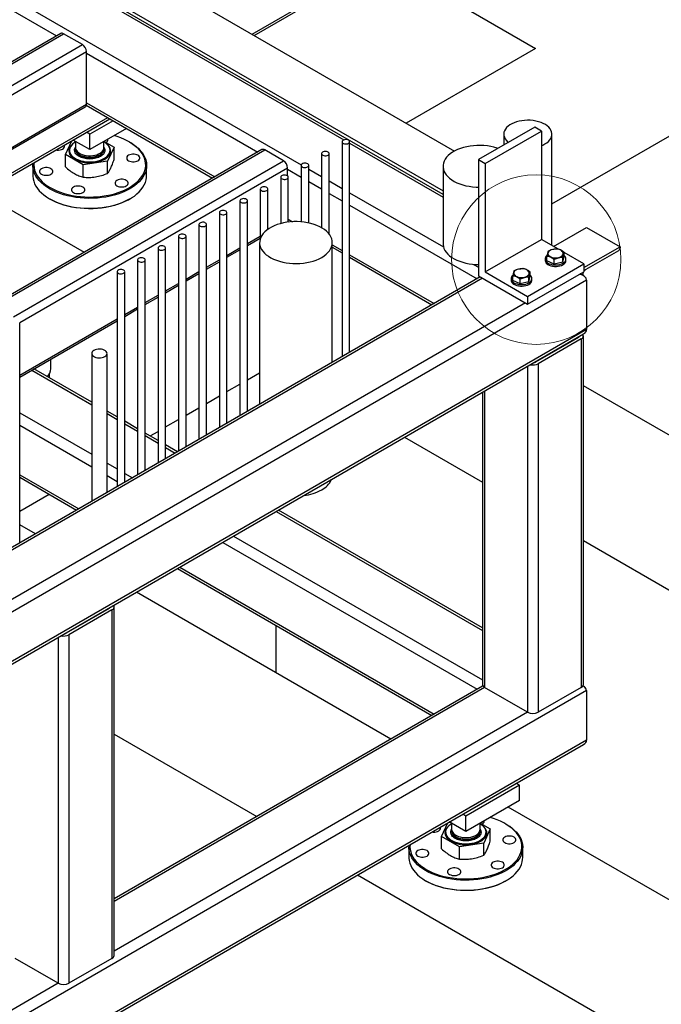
# Model space of a CAD drawing. Header units: millimetres. Extents: x 0 to 849, y 0 to 594.
# Tile 70 of 84: x 571 to 595, y 393 to 430. Entities that reach past the tile are written whole.
import ezdxf

# ---------------------------------------------------------------- set-up
doc = ezdxf.new("R2010")
doc.units = ezdxf.units.MM
doc.layers.add('TRAIT-FORT', color=4, linetype='Continuous', lineweight=25)

msp = doc.modelspace()

# ---------------------------------------------------------------- linework, layer by layer
at = {"color": 7, "linetype": 'Continuous', "lineweight": 18}
msp.add_circle((590.544, 420.97), 3.191, dxfattribs=at)
at = {"layer": 'TRAIT-FORT', "color": 4, "linetype": 'Continuous', "lineweight": 25}
for p, q in [((579.838, 429.456), (591.907, 436.423)), ((568.111, 436.226), (587.46, 425.056)), ((579.922, 429.408), (591.789, 436.258)), ((562.16, 435.813), (581.693, 424.537)), ((566.394, 435.235), (583.298, 425.477)), ((587.031, 423.418), (566.478, 435.283)), ((566.596, 435.351), (587.031, 423.555)), ((566.022, 433.117), (572.475, 429.392)), ((584.801, 432.224), (590.519, 428.923)), ((572.632, 429.483), (547.884, 415.196)), ((547.991, 415.185), (572.74, 429.472)), ((573.447, 429.064), (572.74, 429.472)), ((548.698, 414.777), (573.447, 429.064)), ((590.519, 428.923), (585.64, 426.107)), ((548.883, 414.534), (573.598, 428.802)), ((573.598, 426.819), (573.598, 428.802)), ((573.598, 428.743), (580.051, 425.018)), ((550.6, 413.542), (573.598, 426.819)), ((550.663, 413.506), (573.554, 426.72)), ((573.595, 426.782), (578.351, 424.037)), ((573.598, 426.877), (578.434, 424.085)), ((566.838, 421.951), (574.401, 426.317)), ((566.922, 421.903), (574.484, 426.269)), ((574.603, 426.2), (573.725, 425.693)), ((590.486, 425.954), (588.369, 424.732)), ((590.739, 425.808), (590.486, 425.954)), ((573.725, 425.693), (573.606, 425.762)), ((575.108, 425.909), (573.725, 425.11)), ((573.725, 425.11), (573.725, 425.693)), ((588.622, 424.586), (590.739, 425.808)), ((589.319, 425.692), (589.319, 425.28)), ((590.739, 425.808), (590.739, 421.726)), ((591.133, 423.067), (595.898, 425.818)), ((591.133, 421.498), (591.133, 425.692)), ((572.808, 424.922), (573.049, 425.44)), ((573.072, 425.453), (573.118, 425.46)), ((573.725, 425.11), (573.101, 425.47)), ((573.189, 425.419), (573.189, 425.189)), ((574.26, 425.189), (574.26, 425.419)), ((574.265, 425.422), (574.641, 425.205)), ((574.641, 425.205), (574.395, 424.676)), ((574.641, 424.743), (574.641, 425.205)), ((575.24, 425.387), (575.215, 425.401)), ((583.229, 425.406), (583.229, 417.313)), ((583.514, 417.478), (583.514, 425.406)), ((583.514, 425.351), (587.031, 423.321)), ((580.209, 425.109), (566.204, 417.024)), ((566.204, 416.952), (580.316, 425.099)), ((573.479, 424.534), (572.808, 424.922)), ((572.808, 424.46), (572.808, 424.922)), ((572.962, 425.087), (572.962, 425.084)), ((573.189, 425.134), (573.189, 425.116)), ((574.26, 425.116), (574.26, 425.134)), ((574.487, 425.084), (574.487, 425.087)), ((581.023, 424.69), (580.316, 425.099)), ((582.458, 424.961), (582.458, 422.169)), ((582.744, 421.929), (582.744, 424.961)), ((570.848, 418.816), (581.023, 424.69)), ((571.582, 424.512), (571.582, 424.133)), ((574.395, 424.676), (573.479, 424.534)), ((573.479, 424.072), (573.479, 424.534)), ((574.395, 424.214), (574.395, 424.676)), ((575.867, 424.133), (575.867, 424.512)), ((581.688, 424.517), (581.688, 422.391)), ((581.974, 422.349), (581.974, 424.517)), ((587.031, 424.484), (587.031, 421.567)), ((588.369, 424.732), (588.369, 420.358)), ((588.369, 424.732), (588.622, 424.586)), ((588.622, 424.586), (588.622, 420.504)), ((571.085, 418.603), (581.174, 424.428)), ((581.174, 424.122), (581.174, 424.428)), ((581.174, 424.37), (581.688, 424.073)), ((581.974, 424.375), (582.458, 424.095)), ((580.918, 424.072), (580.918, 422.327)), ((581.204, 422.382), (581.204, 424.072)), ((581.974, 423.908), (582.458, 423.628)), ((582.744, 423.93), (583.229, 423.65)), ((569.649, 423.477), (573.515, 421.245)), ((580.148, 423.627), (580.148, 421.758)), ((580.433, 422.11), (580.433, 423.627)), ((582.744, 423.463), (583.229, 423.184)), ((583.514, 423.485), (587.047, 421.446)), ((572.209, 423.258), (572.234, 423.244)), ((575.215, 423.244), (575.24, 423.258)), ((579.377, 423.183), (579.377, 415.09)), ((579.663, 415.255), (579.663, 423.183)), ((583.514, 423.019), (588.313, 420.248)), ((578.607, 422.738), (578.607, 414.645)), ((578.893, 414.81), (578.893, 422.738)), ((577.837, 422.293), (577.837, 414.201)), ((578.123, 414.365), (578.123, 422.293)), ((581.204, 422.486), (581.36, 422.396)), ((581.204, 422.39), (581.215, 422.383)), ((591.192, 421.464), (592.438, 422.183)), ((592.438, 422.183), (593.7, 421.454)), ((577.067, 421.849), (577.067, 413.756)), ((577.352, 413.921), (577.352, 421.849)), ((579.663, 421.572), (580.148, 421.852)), ((579.663, 421.5), (580.148, 421.78)), ((580.123, 421.609), (580.123, 415.52)), ((582.861, 417.101), (582.861, 421.609)), ((582.861, 421.53), (583.229, 421.317)), ((588.622, 420.504), (590.739, 421.726)), ((591.375, 421.358), (590.739, 421.726)), ((576.296, 421.404), (576.296, 413.311)), ((576.582, 413.476), (576.582, 421.404)), ((578.893, 421.128), (579.377, 421.408)), ((578.893, 421.055), (579.377, 421.335)), ((582.861, 421.433), (583.229, 421.221)), ((583.514, 421.152), (586.697, 419.315)), ((591.595, 421.072), (591.595, 421.247)), ((592.335, 420.804), (591.595, 421.231)), ((592.335, 420.666), (593.7, 421.454)), ((593.637, 421.301), (592.412, 420.594)), ((593.7, 421.454), (593.7, 421.41)), ((575.526, 420.96), (575.526, 412.867)), ((575.812, 413.032), (575.812, 420.96)), ((578.123, 420.683), (578.607, 420.963)), ((578.123, 420.611), (578.607, 420.89)), ((583.514, 421.056), (586.613, 419.267)), ((588.181, 420.791), (588.369, 420.683)), ((590.218, 419.582), (592.335, 420.804)), ((590.877, 420.996), (590.877, 420.938)), ((590.945, 420.92), (590.945, 421.095)), ((591.222, 420.795), (590.945, 420.92)), ((591.222, 420.795), (591.222, 420.97)), ((591.547, 420.872), (591.222, 420.795)), ((591.547, 420.872), (591.595, 421.072)), ((591.547, 420.872), (591.547, 421.046)), ((591.663, 420.938), (591.663, 420.996)), ((592.335, 420.804), (592.335, 420.513)), ((574.756, 420.515), (574.756, 412.422)), ((575.042, 412.587), (575.042, 420.515)), ((577.352, 420.239), (577.837, 420.518)), ((577.352, 420.166), (577.837, 420.446)), ((588.622, 420.504), (590.218, 419.582)), ((590.218, 419.291), (592.335, 420.513)), ((590.312, 420.331), (590.312, 420.506)), ((592.319, 420.365), (592.199, 420.434)), ((592.438, 420.2), (563.648, 403.58)), ((588.436, 420.319), (566.545, 407.682)), ((588.52, 420.271), (566.628, 407.633)), ((576.582, 419.794), (577.067, 420.074)), ((588.369, 420.358), (590.218, 419.291)), ((589.594, 420.255), (589.594, 420.197)), ((589.662, 420.179), (589.662, 420.354)), ((589.939, 420.055), (589.662, 420.179)), ((589.939, 420.055), (589.939, 420.23)), ((590.264, 420.131), (589.939, 420.055)), ((590.264, 420.131), (590.312, 420.331)), ((590.264, 420.131), (590.264, 420.306)), ((590.38, 420.197), (590.38, 420.255)), ((592.438, 420.2), (592.438, 418.334)), ((576.582, 419.721), (577.067, 420.001)), ((590.136, 419.338), (568.244, 406.7)), ((575.812, 419.349), (576.296, 419.629)), ((575.812, 419.277), (576.296, 419.556)), ((590.218, 419.582), (590.218, 419.291)), ((575.042, 418.905), (575.526, 419.184)), ((575.042, 418.832), (575.526, 419.112)), ((571.086, 416.621), (574.756, 418.74)), ((571.086, 416.548), (574.756, 418.667)), ((571.086, 410.303), (571.086, 418.588)), ((592.438, 418.334), (563.648, 401.714)), ((563.648, 401.617), (592.319, 418.169)), ((592.135, 418.042), (590.518, 417.109)), ((592.236, 417.984), (590.619, 417.051)), ((592.135, 418.062), (592.135, 418.042)), ((592.236, 417.984), (592.236, 404.861)), ((592.319, 404.977), (592.319, 418.1)), ((573.798, 417.435), (573.798, 411.869)), ((574.377, 412.203), (574.377, 417.435)), ((572.26, 416.859), (572.26, 417.226)), ((590.518, 417.129), (590.518, 417.109)), ((590.619, 417.051), (590.619, 403.928)), ((571.538, 416.809), (573.798, 415.505)), ((573.798, 415.601), (571.622, 416.858)), ((579.663, 416.446), (580.123, 416.711)), ((590.215, 416.954), (590.215, 403.928)), ((572.209, 416.655), (572.191, 416.644)), ((572.201, 416.66), (572.209, 416.655)), ((572.209, 416.518), (572.209, 416.655)), ((578.893, 416.001), (579.377, 416.281)), ((588.515, 415.973), (588.515, 404.977)), ((588.599, 416.021), (588.599, 404.861)), ((613.929, 403.746), (592.319, 416.221)), ((578.123, 415.557), (578.607, 415.836)), ((571.086, 415.204), (573.798, 413.639)), ((574.756, 415.048), (574.377, 415.267)), ((577.352, 415.112), (577.837, 415.392)), ((574.377, 415.171), (574.756, 414.952)), ((575.526, 414.604), (575.042, 414.883)), ((576.582, 414.667), (577.067, 414.947)), ((571.086, 414.738), (573.798, 413.172)), ((575.042, 414.787), (575.526, 414.507)), ((575.999, 414.331), (576.296, 414.502)), ((576.296, 414.159), (575.812, 414.439)), ((575.812, 414.342), (576.296, 414.062)), ((585.582, 414.279), (588.515, 412.586)), ((577.031, 413.735), (576.582, 413.994)), ((576.582, 413.897), (576.947, 413.687)), ((574.377, 413.305), (574.756, 413.086)), ((571.086, 412.871), (573.31, 411.587)), ((571.086, 412.775), (573.226, 411.539)), ((574.377, 412.838), (574.756, 412.619)), ((575.042, 412.921), (575.331, 412.754)), ((571.086, 411.494), (572.195, 412.134)), ((580.751, 411.491), (588.515, 407.008)), ((588.515, 407.105), (580.835, 411.539)), ((571.676, 410.644), (571.086, 410.984)), ((579.135, 410.558), (588.515, 405.142)), ((592.319, 410.39), (608.879, 400.83)), ((578.731, 410.324), (588.313, 404.792)), ((577.031, 409.343), (586.613, 403.811)), ((577.114, 409.391), (586.697, 403.859)), ((585.063, 402.916), (575.48, 408.448)), ((574.457, 407.837), (572.841, 406.904)), ((574.558, 407.779), (572.942, 406.846)), ((574.457, 407.857), (574.457, 407.837)), ((574.558, 407.779), (574.558, 394.656)), ((574.642, 394.772), (574.642, 407.895)), ((580.746, 405.408), (580.746, 407.198)), ((572.538, 406.749), (572.538, 393.723)), ((572.841, 406.924), (572.841, 406.904)), ((572.942, 406.846), (572.942, 393.723)), ((588.515, 404.909), (574.642, 396.9)), ((588.599, 404.861), (574.642, 396.803)), ((590.215, 403.928), (588.599, 404.861)), ((592.236, 404.861), (590.619, 403.928)), ((592.319, 404.909), (592.301, 404.92)), ((592.438, 404.744), (557.587, 384.626)), ((592.438, 404.744), (592.438, 402.878)), ((590.215, 403.928), (574.642, 394.937)), ((574.642, 403.1), (580.012, 400)), ((592.438, 402.878), (557.587, 382.759)), ((557.587, 382.663), (592.319, 402.713)), ((589.912, 401.187), (587.892, 400.02)), ((589.794, 401.255), (589.912, 401.187)), ((589.912, 400.603), (589.912, 401.187)), ((589.912, 400.603), (587.892, 399.437)), ((587.892, 400.02), (587.774, 400.089)), ((587.892, 399.437), (587.892, 400.02)), ((598.777, 394.999), (589.49, 400.36)), ((586.976, 399.249), (587.216, 399.767)), ((587.239, 399.78), (587.285, 399.787)), ((587.892, 399.437), (587.268, 399.797)), ((587.356, 399.746), (587.356, 399.516)), ((588.428, 399.516), (588.428, 399.746)), ((588.432, 399.749), (588.808, 399.532)), ((589.407, 399.714), (589.382, 399.728)), ((587.129, 399.414), (587.129, 399.411)), ((587.356, 399.46), (587.356, 399.443)), ((588.428, 399.443), (588.428, 399.46)), ((588.808, 399.532), (588.563, 399.003)), ((588.654, 399.411), (588.654, 399.414)), ((588.808, 399.07), (588.808, 399.532)), ((587.646, 398.861), (586.976, 399.249)), ((586.976, 398.786), (586.976, 399.249)), ((588.563, 399.003), (587.646, 398.861)), ((588.563, 398.541), (588.563, 399.003)), ((585.749, 398.839), (585.749, 398.46)), ((587.646, 398.399), (587.646, 398.861)), ((590.035, 398.46), (590.035, 398.839)), ((583.816, 397.804), (593.726, 392.083)), ((586.376, 397.585), (586.402, 397.571)), ((589.382, 397.571), (589.407, 397.585)), ((572.538, 393.723), (570.921, 394.656)), ((574.558, 394.656), (572.942, 393.723)), ((572.538, 393.723), (560.197, 386.599))]:
    msp.add_line(p, q, dxfattribs=at)
at = {"layer": 'TRAIT-FORT', "color": 4, "linetype": 'Continuous', "lineweight": 25, "flags": 128}
for points in [[(590.867, 425.322), (590.939, 425.368), (591, 425.419), (591.051, 425.474), (591.09, 425.532), (591.116, 425.592), (591.131, 425.653), (591.132, 425.715), (591.121, 425.777), (591.097, 425.838), (591.061, 425.896), (591.014, 425.952), (590.955, 426.004), (590.886, 426.051), (590.808, 426.094), (590.722, 426.131), (590.628, 426.162), (590.529, 426.186), (590.426, 426.203), (590.32, 426.213), (590.213, 426.216), (590.105, 426.211), (590, 426.199), (589.898, 426.18), (589.8, 426.155), (589.708, 426.122), (589.624, 426.084), (589.548, 426.04), (589.481, 425.991), (589.425, 425.938), (589.38, 425.882), (589.347, 425.823), (589.327, 425.762), (589.319, 425.7), (589.324, 425.638), (589.341, 425.577), (589.371, 425.517), (589.413, 425.46), (589.466, 425.406), (589.495, 425.382)], [(572.235, 423.681), (572.354, 423.617), (572.483, 423.559), (572.618, 423.506), (572.761, 423.46), (572.909, 423.42), (573.062, 423.387), (573.219, 423.36), (573.379, 423.341), (573.541, 423.33), (573.704, 423.325), (573.867, 423.328), (574.03, 423.338), (574.191, 423.355), (574.348, 423.379), (574.502, 423.411), (574.652, 423.449), (574.796, 423.494), (574.933, 423.545), (575.063, 423.602), (575.185, 423.665), (575.299, 423.733), (575.402, 423.806), (575.496, 423.883), (575.579, 423.964), (575.651, 424.049), (575.711, 424.136), (575.76, 424.227), (575.796, 424.319), (575.82, 424.412), (575.831, 424.506), (575.829, 424.6), (575.815, 424.694), (575.788, 424.787), (575.749, 424.879), (575.698, 424.968), (575.634, 425.055), (575.559, 425.139), (575.474, 425.22), (575.377, 425.296), (575.271, 425.367), (575.156, 425.434), (575.031, 425.496), (574.899, 425.551), (574.76, 425.601), (574.638, 425.638)], [(575.24, 425.387), (575.351, 425.317), (575.453, 425.243), (575.545, 425.165), (575.626, 425.082), (575.696, 424.997), (575.755, 424.908), (575.801, 424.817), (575.836, 424.724), (575.858, 424.63), (575.867, 424.536), (575.864, 424.441), (575.848, 424.347), (575.82, 424.253), (575.78, 424.162), (575.727, 424.072), (575.663, 423.985), (575.587, 423.901), (575.501, 423.82), (575.404, 423.744), (575.297, 423.672), (575.181, 423.605), (575.056, 423.543), (574.924, 423.487), (574.784, 423.437), (574.638, 423.393), (574.487, 423.356), (574.332, 423.326), (574.173, 423.303), (574.011, 423.286), (573.848, 423.277), (573.683, 423.275), (573.52, 423.281), (573.357, 423.293), (573.196, 423.313), (573.039, 423.34), (572.886, 423.374), (572.737, 423.414), (572.594, 423.461), (572.458, 423.514), (572.33, 423.573), (572.209, 423.637)], [(572.452, 425.096), (572.497, 425.09), (572.553, 425.09), (572.608, 425.098), (572.658, 425.112), (572.702, 425.132), (572.737, 425.157), (572.761, 425.186), (572.773, 425.218), (572.773, 425.25), (572.764, 425.276)], [(573.168, 425.385), (573.15, 425.374), (573.086, 425.329), (573.032, 425.28), (572.99, 425.227), (572.96, 425.172), (572.942, 425.114), (572.937, 425.056), (572.945, 424.998), (572.966, 424.941), (572.999, 424.886), (573.045, 424.834), (573.101, 424.786), (573.168, 424.742)], [(573.189, 425.4), (573.136, 425.367), (573.079, 425.321), (573.032, 425.271), (572.997, 425.219), (572.974, 425.164), (572.963, 425.108), (572.964, 425.051), (572.979, 424.996), (573.005, 424.941), (573.043, 424.889), (573.092, 424.841), (573.152, 424.796), (573.221, 424.756), (573.298, 424.722), (573.383, 424.693), (573.473, 424.671), (573.567, 424.656), (573.663, 424.648), (573.761, 424.647), (573.858, 424.653), (573.953, 424.667), (574.044, 424.687), (574.13, 424.714), (574.209, 424.747), (574.281, 424.786), (574.343, 424.829), (574.395, 424.877), (574.436, 424.928), (574.465, 424.982), (574.482, 425.037), (574.487, 425.094), (574.479, 425.15), (574.459, 425.205), (574.427, 425.258), (574.383, 425.309), (574.328, 425.356), (574.264, 425.398), (574.264, 425.398)], [(573.168, 424.742), (573.243, 424.703), (573.327, 424.671), (573.417, 424.645), (573.513, 424.626), (573.611, 424.613), (573.712, 424.609), (573.813, 424.612), (573.912, 424.622), (574.008, 424.639), (574.1, 424.664), (574.185, 424.695), (574.263, 424.732), (574.332, 424.774), (574.391, 424.821), (574.439, 424.873), (574.476, 424.927), (574.5, 424.984), (574.511, 425.041), (574.509, 425.1), (574.495, 425.157), (574.468, 425.214), (574.428, 425.267), (574.378, 425.317), (574.316, 425.364), (574.281, 425.385)], [(583.472, 425.348), (583.498, 425.367), (583.512, 425.391), (583.513, 425.415), (583.502, 425.439), (583.48, 425.46), (583.447, 425.476), (583.408, 425.486), (583.366, 425.488), (583.324, 425.484), (583.287, 425.472), (583.257, 425.455), (583.237, 425.433), (583.229, 425.409), (583.233, 425.385), (583.25, 425.362), (583.278, 425.344), (583.314, 425.33), (583.355, 425.324), (583.398, 425.325), (583.438, 425.333), (583.472, 425.348)], [(589.1, 425.154), (589.067, 425.165), (588.95, 425.2), (588.828, 425.228), (588.701, 425.249), (588.572, 425.262), (588.441, 425.269), (588.309, 425.268), (588.179, 425.259), (588.05, 425.244), (587.924, 425.221), (587.803, 425.192), (587.688, 425.156), (587.578, 425.113), (587.477, 425.065), (587.384, 425.012), (587.3, 424.953), (587.227, 424.89), (587.165, 424.823), (587.113, 424.753), (587.074, 424.681), (587.048, 424.606), (587.033, 424.531), (587.032, 424.455), (587.043, 424.38), (587.066, 424.305), (587.103, 424.232), (587.151, 424.161), (587.21, 424.094), (587.281, 424.03), (587.362, 423.97), (587.453, 423.915), (587.552, 423.865), (587.66, 423.821), (587.774, 423.784), (587.894, 423.753), (588.018, 423.728), (588.146, 423.711), (588.277, 423.701), (588.369, 423.698)], [(590.739, 425.26), (590.787, 425.281), (590.867, 425.322)], [(572.962, 425.084), (572.964, 425.049), (572.979, 424.993), (573.005, 424.938), (573.043, 424.886), (573.092, 424.838), (573.152, 424.793), (573.221, 424.753), (573.298, 424.719), (573.383, 424.69), (573.473, 424.668), (573.567, 424.653), (573.663, 424.645), (573.761, 424.644), (573.858, 424.65), (573.953, 424.664), (574.044, 424.684), (574.13, 424.711), (574.209, 424.744), (574.281, 424.783), (574.343, 424.826), (574.395, 424.874), (574.436, 424.925), (574.465, 424.979), (574.482, 425.034), (574.487, 425.084)], [(573.189, 425.189), (573.191, 425.159), (573.205, 425.113), (573.232, 425.068), (573.269, 425.026), (573.318, 424.987), (573.376, 424.954), (573.442, 424.926), (573.515, 424.904), (573.592, 424.889), (573.673, 424.881), (573.755, 424.88), (573.837, 424.886), (573.915, 424.9), (573.989, 424.92), (574.057, 424.946), (574.118, 424.979), (574.169, 425.016), (574.209, 425.057), (574.238, 425.101), (574.255, 425.147), (574.26, 425.189)], [(573.191, 425.161), (573.189, 425.139), (573.194, 425.092), (573.211, 425.046), (573.24, 425.002), (573.281, 424.96), (573.331, 424.923), (573.392, 424.891), (573.46, 424.865), (573.534, 424.845), (573.612, 424.831), (573.694, 424.825), (573.776, 424.826), (573.857, 424.834), (573.934, 424.849), (574.007, 424.871), (574.073, 424.899), (574.131, 424.932), (574.18, 424.97), (574.217, 425.012), (574.244, 425.057), (574.258, 425.104), (574.259, 425.151), (574.258, 425.161)], [(573.189, 425.115), (573.191, 425.086), (573.205, 425.04), (573.232, 424.995), (573.269, 424.953), (573.318, 424.915), (573.376, 424.881), (573.442, 424.853), (573.515, 424.831), (573.592, 424.816), (573.673, 424.808), (573.755, 424.807), (573.837, 424.813), (573.915, 424.827), (573.989, 424.847), (574.057, 424.874), (574.118, 424.906), (574.169, 424.943), (574.209, 424.984), (574.238, 425.028), (574.255, 425.074), (574.26, 425.116)], [(575.186, 424.693), (575.23, 424.673), (575.281, 424.659), (575.335, 424.651), (575.391, 424.651), (575.446, 424.659), (575.496, 424.673), (575.54, 424.693), (575.575, 424.718), (575.599, 424.747), (575.612, 424.779), (575.612, 424.811), (575.599, 424.842), (575.575, 424.872), (575.54, 424.897), (575.496, 424.917), (575.446, 424.931), (575.391, 424.938), (575.335, 424.938), (575.281, 424.931), (575.23, 424.917), (575.186, 424.897), (575.151, 424.872), (575.127, 424.842), (575.115, 424.811), (575.115, 424.779), (575.127, 424.747), (575.151, 424.718), (575.186, 424.693)], [(582.702, 424.903), (582.728, 424.923), (582.742, 424.946), (582.743, 424.971), (582.732, 424.994), (582.709, 425.015), (582.677, 425.031), (582.638, 425.041), (582.596, 425.044), (582.554, 425.039), (582.516, 425.028), (582.486, 425.01), (582.466, 424.989), (582.458, 424.964), (582.463, 424.94), (582.48, 424.918), (582.508, 424.899), (582.544, 424.886), (582.585, 424.879), (582.628, 424.88), (582.668, 424.888), (582.702, 424.903)], [(572.209, 423.637), (572.098, 423.707), (571.996, 423.781), (571.904, 423.86), (571.823, 423.942), (571.753, 424.028), (571.694, 424.116), (571.648, 424.207), (571.613, 424.3), (571.591, 424.394), (571.582, 424.488), (571.585, 424.583), (571.587, 424.596)], [(571.621, 424.616), (571.617, 424.53), (571.625, 424.435), (571.646, 424.342), (571.679, 424.249), (571.724, 424.159), (571.782, 424.07), (571.851, 423.985), (571.931, 423.903), (572.022, 423.824), (572.124, 423.75), (572.235, 423.681)], [(581.932, 424.458), (581.957, 424.478), (581.971, 424.501), (581.973, 424.526), (581.962, 424.55), (581.939, 424.571), (581.907, 424.587), (581.868, 424.596), (581.826, 424.599), (581.784, 424.595), (581.746, 424.583), (581.716, 424.566), (581.696, 424.544), (581.688, 424.52), (581.693, 424.495), (581.71, 424.473), (581.738, 424.454), (581.774, 424.441), (581.815, 424.435), (581.858, 424.436), (581.898, 424.444), (581.932, 424.458)], [(571.582, 424.133), (571.582, 424.109), (571.591, 424.015), (571.613, 423.921), (571.648, 423.828), (571.694, 423.737), (571.753, 423.649), (571.823, 423.563), (571.904, 423.481), (571.996, 423.402), (572.098, 423.328), (572.209, 423.258)], [(571.909, 424.186), (571.953, 424.166), (572.003, 424.152), (572.058, 424.144), (572.114, 424.144), (572.168, 424.152), (572.219, 424.166), (572.263, 424.186), (572.298, 424.211), (572.322, 424.24), (572.334, 424.272), (572.334, 424.304), (572.322, 424.336), (572.298, 424.365), (572.263, 424.39), (572.219, 424.41), (572.168, 424.424), (572.114, 424.431), (572.058, 424.431), (572.003, 424.424), (571.953, 424.41), (571.909, 424.39), (571.874, 424.365), (571.85, 424.336), (571.837, 424.304), (571.837, 424.272), (571.85, 424.24), (571.874, 424.211), (571.909, 424.186)], [(572.209, 423.258), (572.33, 423.194), (572.458, 423.135), (572.594, 423.082), (572.737, 423.035), (572.886, 422.995), (573.039, 422.961), (573.196, 422.934), (573.357, 422.914), (573.52, 422.902), (573.683, 422.896), (573.848, 422.898), (574.011, 422.907), (574.173, 422.923), (574.332, 422.947), (574.487, 422.977), (574.638, 423.014), (574.784, 423.058), (574.924, 423.108), (575.056, 423.164), (575.181, 423.225), (575.297, 423.293), (575.404, 423.364), (575.501, 423.441), (575.587, 423.521), (575.663, 423.606), (575.727, 423.693), (575.78, 423.782), (575.82, 423.874), (575.848, 423.968), (575.864, 424.062), (575.867, 424.133)], [(581.162, 424.014), (581.187, 424.034), (581.201, 424.057), (581.203, 424.081), (581.192, 424.105), (581.169, 424.126), (581.137, 424.142), (581.098, 424.152), (581.055, 424.154), (581.014, 424.15), (580.976, 424.138), (580.946, 424.121), (580.926, 424.099), (580.918, 424.075), (580.923, 424.051), (580.94, 424.028), (580.968, 424.01), (581.004, 423.996), (581.045, 423.99), (581.087, 423.991), (581.127, 423.999), (581.162, 424.014)], [(573.109, 423.493), (573.152, 423.473), (573.203, 423.459), (573.257, 423.452), (573.313, 423.452), (573.368, 423.459), (573.418, 423.473), (573.462, 423.493), (573.497, 423.519), (573.521, 423.548), (573.534, 423.579), (573.534, 423.612), (573.521, 423.643), (573.497, 423.672), (573.462, 423.697), (573.418, 423.718), (573.368, 423.732), (573.313, 423.739), (573.257, 423.739), (573.203, 423.732), (573.152, 423.718), (573.109, 423.697), (573.074, 423.672), (573.049, 423.643), (573.037, 423.612), (573.037, 423.579), (573.049, 423.548), (573.074, 423.519), (573.109, 423.493)], [(574.747, 423.747), (574.791, 423.727), (574.842, 423.713), (574.896, 423.705), (574.952, 423.705), (575.007, 423.713), (575.057, 423.727), (575.101, 423.747), (575.136, 423.772), (575.16, 423.801), (575.173, 423.833), (575.173, 423.865), (575.16, 423.897), (575.136, 423.926), (575.101, 423.951), (575.057, 423.971), (575.007, 423.985), (574.952, 423.992), (574.896, 423.992), (574.842, 423.985), (574.791, 423.971), (574.747, 423.951), (574.712, 423.926), (574.688, 423.897), (574.676, 423.865), (574.676, 423.833), (574.688, 423.801), (574.712, 423.772), (574.747, 423.747)], [(580.392, 423.569), (580.417, 423.589), (580.431, 423.612), (580.432, 423.637), (580.421, 423.66), (580.399, 423.681), (580.366, 423.697), (580.327, 423.707), (580.285, 423.71), (580.243, 423.705), (580.206, 423.694), (580.176, 423.676), (580.156, 423.655), (580.148, 423.631), (580.152, 423.606), (580.17, 423.584), (580.197, 423.565), (580.233, 423.552), (580.274, 423.545), (580.317, 423.546), (580.357, 423.555), (580.392, 423.569)], [(575.215, 423.244), (575.185, 423.227), (575.063, 423.165), (574.933, 423.107), (574.796, 423.056), (574.652, 423.012), (574.502, 422.973), (574.348, 422.942), (574.191, 422.918), (574.03, 422.9), (573.867, 422.89), (573.704, 422.888), (573.541, 422.892), (573.379, 422.904), (573.219, 422.923), (573.062, 422.949), (572.909, 422.982), (572.761, 423.022), (572.618, 423.069), (572.483, 423.121), (572.354, 423.18), (572.235, 423.244)], [(579.621, 423.124), (579.647, 423.144), (579.661, 423.167), (579.662, 423.192), (579.651, 423.216), (579.629, 423.237), (579.596, 423.253), (579.557, 423.262), (579.515, 423.265), (579.473, 423.261), (579.435, 423.249), (579.405, 423.232), (579.385, 423.21), (579.377, 423.186), (579.382, 423.161), (579.399, 423.139), (579.427, 423.12), (579.463, 423.107), (579.504, 423.101), (579.547, 423.102), (579.587, 423.11), (579.621, 423.124)], [(578.851, 422.68), (578.876, 422.7), (578.89, 422.723), (578.892, 422.747), (578.881, 422.771), (578.858, 422.792), (578.826, 422.808), (578.787, 422.818), (578.745, 422.821), (578.703, 422.816), (578.665, 422.804), (578.635, 422.787), (578.615, 422.765), (578.607, 422.741), (578.612, 422.717), (578.629, 422.694), (578.657, 422.676), (578.693, 422.663), (578.734, 422.656), (578.777, 422.657), (578.817, 422.665), (578.851, 422.68)], [(578.081, 422.235), (578.106, 422.255), (578.12, 422.278), (578.122, 422.303), (578.111, 422.326), (578.088, 422.347), (578.056, 422.363), (578.017, 422.373), (577.974, 422.376), (577.933, 422.371), (577.895, 422.36), (577.865, 422.342), (577.845, 422.321), (577.837, 422.297), (577.842, 422.272), (577.859, 422.25), (577.887, 422.231), (577.923, 422.218), (577.964, 422.212), (578.006, 422.212), (578.047, 422.221), (578.081, 422.235)], [(582.46, 421.051), (582.549, 421.107), (582.628, 421.168), (582.696, 421.234), (582.753, 421.303), (582.799, 421.374), (582.832, 421.448), (582.853, 421.524), (582.861, 421.6), (582.856, 421.676), (582.838, 421.752), (582.808, 421.826), (582.766, 421.899), (582.712, 421.968), (582.646, 422.034), (582.57, 422.097), (582.483, 422.155), (582.387, 422.207), (582.283, 422.254), (582.172, 422.295), (582.054, 422.33), (581.931, 422.358), (581.804, 422.379), (581.673, 422.393), (581.542, 422.399), (581.409, 422.398), (581.278, 422.39), (581.148, 422.374), (581.022, 422.352), (580.9, 422.322), (580.784, 422.286), (580.674, 422.243), (580.572, 422.195), (580.479, 422.141), (580.394, 422.082), (580.321, 422.018), (580.258, 421.951), (580.206, 421.881), (580.167, 421.808), (580.14, 421.733), (580.126, 421.657), (580.124, 421.581), (580.135, 421.505), (580.159, 421.43), (580.195, 421.356), (580.244, 421.285), (580.304, 421.217), (580.375, 421.153), (580.457, 421.093), (580.548, 421.037), (580.648, 420.987), (580.756, 420.943), (580.871, 420.905), (580.991, 420.874), (581.117, 420.85), (581.245, 420.832), (581.376, 420.822), (581.509, 420.819), (581.641, 420.824), (581.771, 420.836), (581.899, 420.855), (582.023, 420.881), (582.143, 420.914), (582.256, 420.954), (582.362, 420.999), (582.46, 421.051)], [(577.311, 421.791), (577.336, 421.81), (577.35, 421.833), (577.351, 421.858), (577.34, 421.882), (577.318, 421.903), (577.286, 421.919), (577.246, 421.928), (577.204, 421.931), (577.162, 421.927), (577.125, 421.915), (577.095, 421.898), (577.075, 421.876), (577.067, 421.852), (577.072, 421.827), (577.089, 421.805), (577.116, 421.786), (577.152, 421.773), (577.194, 421.767), (577.236, 421.768), (577.276, 421.776), (577.311, 421.791)], [(587.031, 421.567), (587.032, 421.539), (587.043, 421.463), (587.066, 421.389), (587.103, 421.316), (587.151, 421.245), (587.21, 421.177), (587.281, 421.113), (587.362, 421.054), (587.453, 420.999), (587.552, 420.949), (587.66, 420.905), (587.774, 420.867), (587.894, 420.836), (588.018, 420.812), (588.146, 420.795), (588.277, 420.785), (588.369, 420.782)], [(576.54, 421.346), (576.566, 421.366), (576.58, 421.389), (576.581, 421.413), (576.57, 421.437), (576.548, 421.458), (576.515, 421.474), (576.476, 421.484), (576.434, 421.487), (576.392, 421.482), (576.354, 421.471), (576.324, 421.453), (576.304, 421.431), (576.297, 421.407), (576.301, 421.383), (576.318, 421.36), (576.346, 421.342), (576.382, 421.329), (576.423, 421.322), (576.466, 421.323), (576.506, 421.331), (576.54, 421.346)], [(590.907, 420.909), (590.94, 420.873), (590.983, 420.841), (591.035, 420.814), (591.096, 420.793), (591.161, 420.778), (591.23, 420.77), (591.301, 420.77), (591.37, 420.777), (591.436, 420.79), (591.497, 420.811), (591.551, 420.837), (591.595, 420.869), (591.63, 420.904), (591.652, 420.943), (591.662, 420.983), (591.66, 421.024), (591.645, 421.063), (591.618, 421.101), (591.595, 421.123)], [(591.093, 421.069), (591.144, 421.05), (591.201, 421.038), (591.26, 421.034), (591.321, 421.036), (591.379, 421.046), (591.432, 421.062), (591.478, 421.085), (591.515, 421.112), (591.541, 421.143), (591.556, 421.177), (591.558, 421.212), (591.547, 421.246), (591.524, 421.278), (591.491, 421.307), (591.447, 421.331), (591.396, 421.35), (591.339, 421.362), (591.28, 421.366), (591.22, 421.364), (591.162, 421.354), (591.108, 421.338), (591.062, 421.315), (591.025, 421.288), (590.999, 421.257), (590.984, 421.223), (590.982, 421.188), (590.993, 421.154), (591.016, 421.122), (591.049, 421.093), (591.093, 421.069)], [(575.77, 420.901), (575.795, 420.921), (575.809, 420.944), (575.811, 420.969), (575.8, 420.993), (575.777, 421.013), (575.745, 421.029), (575.706, 421.039), (575.664, 421.042), (575.622, 421.037), (575.584, 421.026), (575.554, 421.008), (575.534, 420.987), (575.526, 420.963), (575.531, 420.938), (575.548, 420.916), (575.576, 420.897), (575.612, 420.884), (575.653, 420.878), (575.696, 420.878), (575.736, 420.887), (575.77, 420.901)], [(590.907, 420.851), (590.94, 420.815), (590.983, 420.783), (591.035, 420.756), (591.096, 420.734), (591.161, 420.72), (591.23, 420.712), (591.301, 420.711), (591.37, 420.718), (591.436, 420.732), (591.497, 420.753), (591.551, 420.779), (591.595, 420.81), (591.63, 420.846), (591.652, 420.885), (591.662, 420.925), (591.663, 420.938)], [(575, 420.457), (575.025, 420.476), (575.039, 420.5), (575.041, 420.524), (575.03, 420.548), (575.007, 420.569), (574.975, 420.585), (574.936, 420.595), (574.893, 420.597), (574.852, 420.593), (574.814, 420.581), (574.784, 420.564), (574.764, 420.542), (574.756, 420.518), (574.761, 420.494), (574.778, 420.471), (574.806, 420.452), (574.842, 420.439), (574.883, 420.433), (574.925, 420.434), (574.966, 420.442), (575, 420.457)], [(589.624, 420.169), (589.657, 420.133), (589.7, 420.1), (589.753, 420.073), (589.813, 420.052), (589.878, 420.037), (589.947, 420.03), (590.018, 420.029), (590.087, 420.036), (590.154, 420.05), (590.214, 420.07), (590.268, 420.097), (590.313, 420.128), (590.347, 420.164), (590.369, 420.202), (590.379, 420.242), (590.377, 420.283), (590.362, 420.323), (590.335, 420.36), (590.312, 420.383)], [(589.81, 420.328), (589.861, 420.31), (589.918, 420.298), (589.978, 420.293), (590.038, 420.296), (590.096, 420.305), (590.149, 420.322), (590.195, 420.344), (590.232, 420.371), (590.258, 420.403), (590.273, 420.437), (590.275, 420.471), (590.264, 420.506), (590.242, 420.538), (590.208, 420.567), (590.164, 420.591), (590.113, 420.609), (590.056, 420.621), (589.997, 420.626), (589.937, 420.623), (589.879, 420.614), (589.826, 420.597), (589.779, 420.575), (589.742, 420.547), (589.716, 420.516), (589.702, 420.482), (589.7, 420.448), (589.71, 420.413), (589.733, 420.381), (589.767, 420.352), (589.81, 420.328)], [(589.624, 420.11), (589.657, 420.074), (589.7, 420.042), (589.753, 420.015), (589.813, 419.994), (589.878, 419.979), (589.947, 419.971), (590.018, 419.971), (590.087, 419.978), (590.154, 419.992), (590.214, 420.012), (590.268, 420.038), (590.313, 420.07), (590.347, 420.105), (590.369, 420.144), (590.379, 420.184), (590.38, 420.197)], [(574.292, 417.316), (574.33, 417.344), (574.357, 417.375), (574.373, 417.408), (574.376, 417.443), (574.367, 417.478), (574.345, 417.51), (574.312, 417.54), (574.269, 417.564), (574.219, 417.583), (574.162, 417.596), (574.102, 417.601), (574.042, 417.6), (573.983, 417.591), (573.929, 417.575), (573.882, 417.553), (573.844, 417.526), (573.817, 417.494), (573.801, 417.461), (573.798, 417.426), (573.807, 417.391), (573.829, 417.359), (573.862, 417.329), (573.905, 417.305), (573.956, 417.286), (574.012, 417.273), (574.072, 417.268), (574.132, 417.269), (574.191, 417.279), (574.245, 417.294), (574.292, 417.316)], [(589.407, 399.714), (589.519, 399.644), (589.621, 399.57), (589.713, 399.491), (589.794, 399.409), (589.864, 399.323), (589.922, 399.235), (589.969, 399.144), (590.003, 399.051), (590.025, 398.957), (590.034, 398.863), (590.031, 398.768), (590.016, 398.674), (589.987, 398.58), (589.947, 398.488), (589.894, 398.399), (589.83, 398.312), (589.754, 398.227), (589.668, 398.147), (589.571, 398.07), (589.464, 397.998), (589.348, 397.931), (589.223, 397.87), (589.091, 397.814), (588.951, 397.764), (588.806, 397.72), (588.655, 397.683), (588.499, 397.653), (588.34, 397.629), (588.178, 397.613), (588.015, 397.604), (587.851, 397.602), (587.687, 397.608), (587.524, 397.62), (587.364, 397.64), (587.206, 397.667), (587.053, 397.701), (586.904, 397.741), (586.762, 397.788), (586.626, 397.841), (586.497, 397.9), (586.377, 397.964)], [(586.402, 398.008), (586.522, 397.944), (586.65, 397.886), (586.786, 397.833), (586.928, 397.787), (587.076, 397.747), (587.229, 397.714), (587.386, 397.687), (587.546, 397.668), (587.708, 397.656), (587.871, 397.652), (588.035, 397.655), (588.197, 397.665), (588.358, 397.682), (588.516, 397.706), (588.67, 397.738), (588.819, 397.776), (588.963, 397.821), (589.101, 397.872), (589.231, 397.929), (589.353, 397.992), (589.466, 398.06), (589.57, 398.132), (589.664, 398.21), (589.747, 398.291), (589.819, 398.376), (589.879, 398.463), (589.927, 398.553), (589.963, 398.645), (589.987, 398.739), (589.998, 398.833), (589.997, 398.927), (589.982, 399.021), (589.956, 399.114), (589.916, 399.206), (589.865, 399.295), (589.802, 399.382), (589.727, 399.466), (589.641, 399.546), (589.545, 399.623), (589.439, 399.694), (589.323, 399.761), (589.199, 399.822), (589.067, 399.878), (588.928, 399.928), (588.805, 399.964)], [(587.335, 399.712), (587.318, 399.701), (587.253, 399.656), (587.2, 399.607), (587.157, 399.554), (587.127, 399.498), (587.109, 399.441), (587.105, 399.383), (587.113, 399.325), (587.133, 399.268), (587.167, 399.213), (587.212, 399.161), (587.268, 399.113), (587.335, 399.069)], [(587.356, 399.727), (587.303, 399.693), (587.246, 399.648), (587.2, 399.598), (587.165, 399.546), (587.141, 399.491), (587.13, 399.435), (587.132, 399.378), (587.146, 399.323), (587.172, 399.268), (587.21, 399.216), (587.26, 399.168), (587.319, 399.123), (587.388, 399.083), (587.466, 399.049), (587.55, 399.02), (587.64, 398.998), (587.734, 398.983), (587.831, 398.975), (587.929, 398.974), (588.026, 398.98), (588.121, 398.994), (588.212, 399.014), (588.298, 399.041), (588.377, 399.074), (588.448, 399.112), (588.51, 399.156), (588.562, 399.204), (588.603, 399.255), (588.632, 399.309), (588.65, 399.364), (588.654, 399.421), (588.646, 399.477), (588.626, 399.532), (588.594, 399.585), (588.55, 399.636), (588.496, 399.682), (588.431, 399.725), (588.431, 399.725)], [(587.335, 399.069), (587.411, 399.03), (587.495, 398.998), (587.585, 398.972), (587.68, 398.952), (587.779, 398.94), (587.879, 398.936), (587.98, 398.938), (588.079, 398.949), (588.176, 398.966), (588.267, 398.991), (588.353, 399.022), (588.431, 399.059), (588.5, 399.101), (588.559, 399.148), (588.607, 399.2), (588.643, 399.254), (588.667, 399.31), (588.679, 399.368), (588.677, 399.427), (588.662, 399.484), (588.635, 399.54), (588.596, 399.594), (588.545, 399.644), (588.483, 399.69), (588.449, 399.712)], [(586.62, 399.423), (586.664, 399.417), (586.72, 399.417), (586.775, 399.424), (586.825, 399.439), (586.869, 399.459), (586.904, 399.484), (586.928, 399.513), (586.941, 399.545), (586.941, 399.577), (586.932, 399.603)], [(587.129, 399.411), (587.132, 399.375), (587.146, 399.32), (587.172, 399.265), (587.21, 399.213), (587.26, 399.165), (587.319, 399.12), (587.388, 399.08), (587.466, 399.046), (587.55, 399.017), (587.64, 398.995), (587.734, 398.98), (587.831, 398.972), (587.929, 398.971), (588.026, 398.977), (588.121, 398.991), (588.212, 399.011), (588.298, 399.038), (588.377, 399.071), (588.448, 399.11), (588.51, 399.153), (588.562, 399.201), (588.603, 399.252), (588.632, 399.306), (588.65, 399.361), (588.654, 399.411)], [(587.356, 399.516), (587.359, 399.486), (587.373, 399.439), (587.399, 399.395), (587.437, 399.353), (587.485, 399.314), (587.543, 399.281), (587.609, 399.253), (587.682, 399.231), (587.76, 399.216), (587.841, 399.208), (587.923, 399.207), (588.004, 399.213), (588.083, 399.227), (588.157, 399.247), (588.225, 399.273), (588.285, 399.305), (588.336, 399.343), (588.376, 399.384), (588.406, 399.428), (588.423, 399.474), (588.428, 399.516)], [(587.356, 399.46), (587.361, 399.419), (587.378, 399.373), (587.407, 399.328), (587.448, 399.287), (587.499, 399.25), (587.559, 399.218), (587.627, 399.192), (587.701, 399.171), (587.78, 399.158), (587.861, 399.152), (587.943, 399.153), (588.024, 399.161), (588.102, 399.176), (588.174, 399.198), (588.241, 399.226), (588.299, 399.259), (588.347, 399.297), (588.385, 399.339), (588.411, 399.384), (588.425, 399.431), (588.428, 399.46)], [(587.356, 399.442), (587.359, 399.413), (587.373, 399.367), (587.399, 399.322), (587.437, 399.28), (587.485, 399.241), (587.543, 399.208), (587.609, 399.18), (587.682, 399.158), (587.76, 399.143), (587.841, 399.135), (587.923, 399.134), (588.004, 399.14), (588.083, 399.154), (588.157, 399.174), (588.225, 399.2), (588.285, 399.233), (588.336, 399.27), (588.376, 399.311), (588.406, 399.355), (588.423, 399.401), (588.428, 399.443)], [(589.354, 399.02), (589.398, 398.999), (589.448, 398.985), (589.503, 398.978), (589.559, 398.978), (589.613, 398.985), (589.664, 398.999), (589.707, 399.02), (589.742, 399.045), (589.767, 399.074), (589.779, 399.106), (589.779, 399.138), (589.767, 399.169), (589.742, 399.198), (589.707, 399.224), (589.664, 399.244), (589.613, 399.258), (589.559, 399.265), (589.503, 399.265), (589.448, 399.258), (589.398, 399.244), (589.354, 399.224), (589.319, 399.198), (589.295, 399.169), (589.282, 399.138), (589.282, 399.106), (589.295, 399.074), (589.319, 399.045), (589.354, 399.02)], [(586.377, 397.964), (586.265, 398.034), (586.163, 398.108), (586.071, 398.187), (585.99, 398.269), (585.92, 398.355), (585.862, 398.443), (585.815, 398.534), (585.781, 398.627), (585.759, 398.721), (585.749, 398.815), (585.753, 398.91), (585.754, 398.923)], [(585.789, 398.943), (585.785, 398.856), (585.793, 398.762), (585.813, 398.669), (585.846, 398.576), (585.892, 398.486), (585.949, 398.397), (586.018, 398.312), (586.098, 398.23), (586.19, 398.151), (586.291, 398.077), (586.402, 398.008)], [(586.077, 398.513), (586.12, 398.493), (586.171, 398.479), (586.225, 398.471), (586.281, 398.471), (586.336, 398.479), (586.386, 398.493), (586.43, 398.513), (586.465, 398.538), (586.489, 398.567), (586.502, 398.599), (586.502, 398.631), (586.489, 398.662), (586.465, 398.692), (586.43, 398.717), (586.386, 398.737), (586.336, 398.751), (586.281, 398.758), (586.225, 398.758), (586.171, 398.751), (586.12, 398.737), (586.077, 398.717), (586.042, 398.692), (586.017, 398.662), (586.005, 398.631), (586.005, 398.599), (586.017, 398.567), (586.042, 398.538), (586.077, 398.513)], [(585.749, 398.46), (585.749, 398.436), (585.759, 398.342), (585.781, 398.248), (585.815, 398.155), (585.862, 398.064), (585.92, 397.976), (585.99, 397.89), (586.071, 397.808), (586.163, 397.729), (586.265, 397.655), (586.377, 397.585)], [(586.377, 397.585), (586.497, 397.521), (586.626, 397.462), (586.762, 397.409), (586.904, 397.362), (587.053, 397.322), (587.206, 397.288), (587.364, 397.261), (587.524, 397.241), (587.687, 397.229), (587.851, 397.223), (588.015, 397.225), (588.178, 397.234), (588.34, 397.25), (588.499, 397.274), (588.655, 397.304), (588.806, 397.341), (588.951, 397.385), (589.091, 397.435), (589.223, 397.491), (589.348, 397.552), (589.464, 397.619), (589.571, 397.691), (589.668, 397.768), (589.754, 397.848), (589.83, 397.932), (589.894, 398.02), (589.947, 398.109), (589.987, 398.201), (590.016, 398.295), (590.031, 398.389), (590.035, 398.46)], [(588.915, 398.074), (588.958, 398.054), (589.009, 398.04), (589.063, 398.032), (589.119, 398.032), (589.174, 398.04), (589.224, 398.054), (589.268, 398.074), (589.303, 398.099), (589.327, 398.128), (589.34, 398.16), (589.34, 398.192), (589.327, 398.223), (589.303, 398.253), (589.268, 398.278), (589.224, 398.298), (589.174, 398.312), (589.119, 398.319), (589.063, 398.319), (589.009, 398.312), (588.958, 398.298), (588.915, 398.278), (588.88, 398.253), (588.856, 398.223), (588.843, 398.192), (588.843, 398.16), (588.856, 398.128), (588.88, 398.099), (588.915, 398.074)], [(587.276, 397.82), (587.32, 397.8), (587.37, 397.786), (587.425, 397.779), (587.481, 397.779), (587.535, 397.786), (587.586, 397.8), (587.63, 397.82), (587.665, 397.845), (587.689, 397.875), (587.701, 397.906), (587.701, 397.938), (587.689, 397.97), (587.665, 397.999), (587.63, 398.024), (587.586, 398.044), (587.535, 398.058), (587.481, 398.066), (587.425, 398.066), (587.37, 398.058), (587.32, 398.044), (587.276, 398.024), (587.241, 397.999), (587.217, 397.97), (587.204, 397.938), (587.204, 397.906), (587.217, 397.875), (587.241, 397.845), (587.276, 397.82)], [(589.382, 397.571), (589.353, 397.554), (589.231, 397.491), (589.101, 397.434), (588.963, 397.383), (588.819, 397.339), (588.67, 397.3), (588.516, 397.269), (588.358, 397.244), (588.197, 397.227), (588.035, 397.217), (587.871, 397.214), (587.708, 397.219), (587.546, 397.231), (587.386, 397.25), (587.229, 397.276), (587.076, 397.309), (586.928, 397.349), (586.786, 397.395), (586.65, 397.448), (586.522, 397.507), (586.402, 397.571)]]:
    msp.add_lwpolyline(points, dxfattribs=at)
at = {"layer": 'TRAIT-FORT', "color": 4, "linetype": 'Continuous', "lineweight": 25}
for centre, radius, start, end in [((572.677, 429.385), 0.108, 54.3824, 114.3071), ((573.269, 428.787), 0.329, 2.6055, 57.3945), ((573.493, 426.807), 0.106, 305.0133, 6.2988), ((574.29, 425.495), 0.121, 291.2128, 5.4619), ((580.253, 425.011), 0.108, 54.3824, 114.3071), ((580.845, 424.413), 0.329, 2.6055, 57.3945), ((591.035, 420.997), 0.155, 124.408, 214.4754), ((593.563, 421.416), 0.137, 302.6055, 357.3945), ((591.023, 420.939), 0.145, 180.6125, 217.3752), ((589.752, 420.256), 0.155, 124.408, 214.4754), ((592.554, 420.363), 0.268, 146.9442, 175.4679), ((592.544, 420.381), 0.251, 121.7737, 146.6611), ((589.74, 420.199), 0.145, 180.6125, 217.3752), ((592.193, 418.099), 0.123, 290.2571, 29.7114), ((592.1, 418.113), 0.0789, 295.8295, 338.9643), ((590.417, 417.443), 0.442, 256.9697, 297.2991), ((590.425, 417.283), 0.197, 275.7453, 298.3335), ((571.818, 416.88), 0.443, 314.6753, 357.3046), ((582.091, 413.022), 0.809, 297.1601, 335.7605), ((581.585, 413.898), 1.82, 276.4092, 298.736), ((574.423, 407.908), 0.0789, 295.8295, 338.9643), ((574.515, 407.894), 0.123, 290.2805, 28.5491), ((572.739, 407.238), 0.442, 256.9697, 297.2991), ((572.747, 407.078), 0.197, 275.7453, 298.3335), ((588.658, 404.992), 0.144, 185.6948, 245.6253), ((592.176, 404.992), 0.144, 294.3747, 354.3052), ((590.417, 404.318), 0.439, 242.6097, 297.3903), ((588.458, 399.822), 0.121, 291.2128, 5.4619), ((574.499, 394.787), 0.144, 294.3747, 354.3052), ((572.74, 394.113), 0.439, 242.6097, 297.3903)]:
    msp.add_arc(centre, radius, start, end, dxfattribs=at)
for centre, start_param, end_param in [((592.034, 420.2), 0, 1.218767), ((592.034, 420.2), 0, 1.218767), ((592.034, 418.334), 5.497706, 6.283185), ((592.034, 418.334), 5.497706, 6.283185), ((588.801, 404.744), 2.266616, 2.356113), ((588.801, 404.744), 2.314573, 2.356113), ((592.034, 404.744), 0, 0.862837), ((592.034, 404.744), 0, 0.85069), ((592.034, 402.878), 5.497706, 6.283185), ((592.034, 402.878), 5.497706, 6.283185)]:
    msp.add_ellipse(centre, major_axis=(0.404, 0), ratio=0.577382, start_param=start_param, end_param=end_param, dxfattribs=at)
for points, knots in [([(573.32, 424.853), (573.297, 424.868), (573.249, 424.899), (573.196, 424.956), (573.161, 425.019), (573.15, 425.087), (573.158, 425.147), (573.18, 425.183), (573.189, 425.197)], [0, 0, 0, 0, 0.162199, 0.334114, 0.513176, 0.696038, 0.8789, 1, 1, 1, 1]), ([(574.26, 425.197), (574.269, 425.183), (574.291, 425.147), (574.299, 425.087), (574.288, 425.019), (574.253, 424.956), (574.199, 424.9), (574.131, 424.852), (574.049, 424.813), (573.952, 424.782), (573.842, 424.761), (573.725, 424.754), (573.607, 424.761), (573.498, 424.782), (573.4, 424.812), (573.346, 424.84), (573.32, 424.853)], [0, 0, 0, 0, 0.050626, 0.12707, 0.203515, 0.278372, 0.35024, 0.418047, 0.485854, 0.557722, 0.632579, 0.709023, 0.785468, 0.860325, 0.932193, 1, 1, 1, 1]), ([(572.808, 424.46), (572.863, 424.411), (572.973, 424.314), (573.086, 424.242), (573.144, 424.206)], [0, 0, 0, 0, 0.495458, 1, 1, 1, 1]), ([(574.518, 424.419), (574.539, 424.466), (574.58, 424.562), (574.62, 424.682), (574.641, 424.743)], [0, 0, 0, 0, 0.494511, 1, 1, 1, 1]), ([(573.144, 424.206), (573.2, 424.177), (573.314, 424.117), (573.423, 424.087), (573.479, 424.072)], [0, 0, 0, 0, 0.494511, 1, 1, 1, 1]), ([(573.937, 424.083), (574.014, 424.098), (574.169, 424.128), (574.319, 424.185), (574.395, 424.214)], [0, 0, 0, 0, 0.494511, 1, 1, 1, 1]), ([(574.395, 424.214), (574.415, 424.24), (574.455, 424.293), (574.497, 424.377), (574.518, 424.419)], [0, 0, 0, 0, 0.495458, 1, 1, 1, 1]), ([(573.479, 424.072), (573.553, 424.067), (573.704, 424.057), (573.859, 424.074), (573.937, 424.083)], [0, 0, 0, 0, 0.495458, 1, 1, 1, 1]), ([(590.994, 421.295), (590.989, 421.284), (590.981, 421.262), (590.968, 421.214), (590.956, 421.158), (590.949, 421.116), (590.945, 421.095)], [0, 0, 0, 0, 0.264605, 0.534948, 0.765343, 1, 1, 1, 1]), ([(590.994, 421.295), (591.022, 421.308), (591.079, 421.334), (591.163, 421.359), (591.244, 421.371), (591.293, 421.371), (591.318, 421.371)], [0, 0, 0, 0, 0.264605, 0.534948, 0.765343, 1, 1, 1, 1]), ([(591.595, 421.247), (591.56, 421.272), (591.501, 421.312), (591.417, 421.349), (591.36, 421.364), (591.328, 421.37), (591.318, 421.371)], [0, 0, 0, 0, 0.385549, 0.637642, 0.896546, 1, 1, 1, 1]), ([(591.547, 421.046), (591.551, 421.07), (591.559, 421.118), (591.572, 421.175), (591.584, 421.218), (591.591, 421.237), (591.595, 421.247)], [0, 0, 0, 0, 0.264605, 0.534948, 0.765343, 1, 1, 1, 1]), ([(591.222, 420.97), (591.187, 420.995), (591.128, 421.036), (591.044, 421.072), (590.987, 421.088), (590.955, 421.093), (590.945, 421.095)], [0, 0, 0, 0, 0.385549, 0.637642, 0.896546, 1, 1, 1, 1]), ([(591.547, 421.046), (591.518, 421.046), (591.461, 421.046), (591.377, 421.031), (591.296, 421.005), (591.247, 420.982), (591.222, 420.97)], [0, 0, 0, 0, 0.264605, 0.534948, 0.765343, 1, 1, 1, 1]), ([(589.711, 420.554), (589.706, 420.543), (589.698, 420.521), (589.685, 420.474), (589.673, 420.417), (589.666, 420.375), (589.662, 420.354)], [0, 0, 0, 0, 0.264605, 0.534948, 0.765343, 1, 1, 1, 1]), ([(589.711, 420.554), (589.739, 420.567), (589.796, 420.594), (589.88, 420.618), (589.961, 420.63), (590.01, 420.63), (590.035, 420.631)], [0, 0, 0, 0, 0.264605, 0.534948, 0.765343, 1, 1, 1, 1]), ([(590.312, 420.506), (590.277, 420.531), (590.219, 420.572), (590.134, 420.608), (590.077, 420.624), (590.045, 420.629), (590.035, 420.631)], [0, 0, 0, 0, 0.385549, 0.637642, 0.896546, 1, 1, 1, 1]), ([(590.264, 420.306), (590.268, 420.33), (590.276, 420.378), (590.289, 420.435), (590.301, 420.477), (590.308, 420.497), (590.312, 420.506)], [0, 0, 0, 0, 0.264605, 0.534948, 0.765343, 1, 1, 1, 1]), ([(589.939, 420.23), (589.904, 420.254), (589.846, 420.295), (589.761, 420.332), (589.704, 420.347), (589.672, 420.352), (589.662, 420.354)], [0, 0, 0, 0, 0.385549, 0.637642, 0.896546, 1, 1, 1, 1]), ([(590.264, 420.306), (590.236, 420.306), (590.179, 420.305), (590.094, 420.29), (590.013, 420.264), (589.964, 420.241), (589.939, 420.23)], [0, 0, 0, 0, 0.264605, 0.534948, 0.765343, 1, 1, 1, 1]), ([(587.488, 399.18), (587.465, 399.195), (587.416, 399.226), (587.364, 399.283), (587.328, 399.346), (587.317, 399.413), (587.326, 399.474), (587.347, 399.51), (587.356, 399.524)], [0, 0, 0, 0, 0.162199, 0.334114, 0.513176, 0.696038, 0.8789, 1, 1, 1, 1]), ([(588.428, 399.524), (588.436, 399.51), (588.458, 399.474), (588.467, 399.413), (588.455, 399.346), (588.42, 399.282), (588.367, 399.227), (588.298, 399.179), (588.216, 399.139), (588.119, 399.108), (588.009, 399.088), (587.892, 399.081), (587.775, 399.088), (587.665, 399.109), (587.567, 399.139), (587.514, 399.167), (587.488, 399.18)], [0, 0, 0, 0, 0.050626, 0.12707, 0.203515, 0.278372, 0.35024, 0.418047, 0.485854, 0.557722, 0.632579, 0.709023, 0.785468, 0.860325, 0.932193, 1, 1, 1, 1]), ([(588.685, 398.745), (588.706, 398.793), (588.748, 398.889), (588.788, 399.009), (588.808, 399.07)], [0, 0, 0, 0, 0.494511, 1, 1, 1, 1]), ([(586.976, 398.786), (587.03, 398.738), (587.14, 398.641), (587.254, 398.569), (587.311, 398.533)], [0, 0, 0, 0, 0.495458, 1, 1, 1, 1]), ([(587.311, 398.533), (587.367, 398.503), (587.481, 398.444), (587.591, 398.414), (587.646, 398.399)], [0, 0, 0, 0, 0.494511, 1, 1, 1, 1]), ([(588.105, 398.41), (588.181, 398.425), (588.336, 398.455), (588.487, 398.512), (588.563, 398.541)], [0, 0, 0, 0, 0.494511, 1, 1, 1, 1]), ([(588.563, 398.541), (588.583, 398.567), (588.623, 398.62), (588.664, 398.703), (588.685, 398.745)], [0, 0, 0, 0, 0.495458, 1, 1, 1, 1]), ([(587.646, 398.399), (587.721, 398.394), (587.871, 398.383), (588.026, 398.401), (588.105, 398.41)], [0, 0, 0, 0, 0.495458, 1, 1, 1, 1])]:
    msp.add_open_spline(points, degree=3, knots=knots, dxfattribs=at)

doc.saveas('drawing.dxf')
